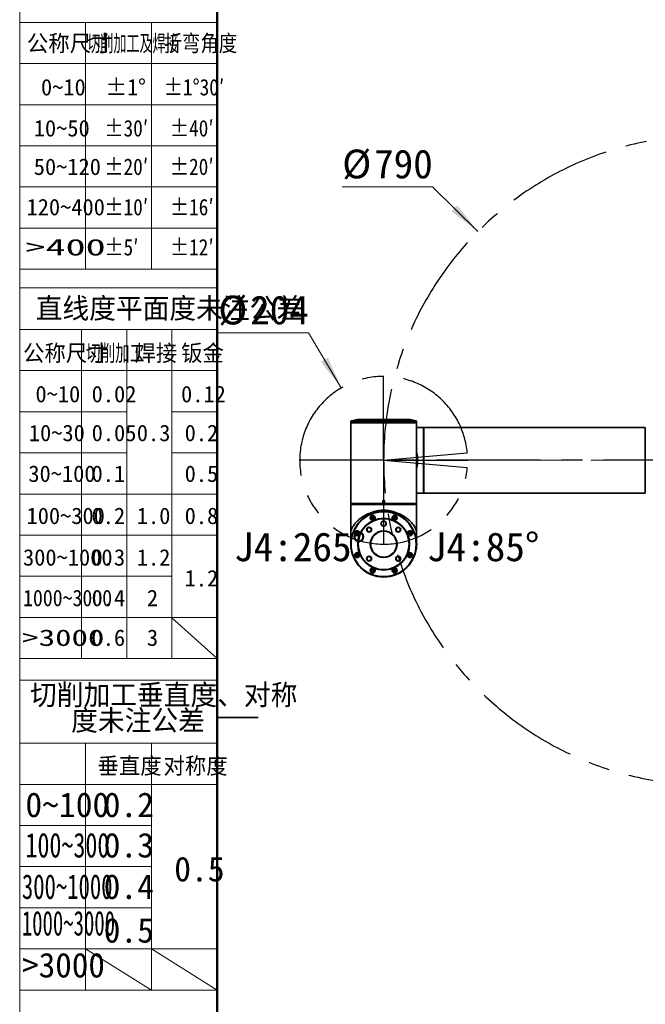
# Model space of a CAD drawing. Header units: millimetres. Extents: x 0 to 4200, y 0 to 2974.
# Tile 2 of 40: x 0 to 760, y 1146 to 2343. Entities that reach past the tile are written whole.
import ezdxf

# ---------------------------------------------------------------- set-up
doc = ezdxf.new("R2010")
doc.units = ezdxf.units.MM
doc.header["$LTSCALE"] = 10
doc.linetypes.add('CENTERX2', pattern=[20.32, 12.7, -2.54, 2.54, -2.54])
doc.layers.get('0').update_dxf_attribs({"lineweight": 18})
doc.layers.add('中心线层', color=6, linetype='CENTERX2', lineweight=25)
doc.layers.add('标注层', color=150, linetype='Continuous', lineweight=18)
doc.styles.add('SLDTEXTSTYLE1', font='txt')
doc.styles.add('SLDTEXTSTYLE10', font='txt', dxfattribs={"width": 0.610825})
doc.styles.add('SLDTEXTSTYLE11', font='txt', dxfattribs={"width": 1.790313})
doc.styles.add('SLDTEXTSTYLE12', font='txt', dxfattribs={"width": 0.681959})
doc.styles.add('SLDTEXTSTYLE13', font='txt', dxfattribs={"width": 0.884144})
doc.styles.add('SLDTEXTSTYLE14', font='txt', dxfattribs={"width": 0.713832})
doc.styles.add('SLDTEXTSTYLE15', font='txt', dxfattribs={"width": 0.67478})
doc.styles.add('SLDTEXTSTYLE16', font='txt', dxfattribs={"width": 0.616682})
doc.styles.add('SLDTEXTSTYLE17', font='txt', dxfattribs={"width": 0.985122})
doc.styles.add('SLDTEXTSTYLE3', font='txt')
doc.styles.add('SLDTEXTSTYLE4', font='txt')
doc.styles.add('SLDTEXTSTYLE6', font='txt', dxfattribs={"width": 0.968558})
doc.styles.add('SLDTEXTSTYLE8', font='txt', dxfattribs={"width": 1.466704})
doc.styles.add('SLDTEXTSTYLE9', font='txt', dxfattribs={"width": 0.858748})
doc.dimstyles.new('SLDDIMSTYLE0', dxfattribs={"dimtxt": 35, "dimasz": 40, "dimexe": 0, "dimexo": 0.0625, "dimgap": 8.75, "dimtad": 0, "dimtih": 1, "dimtoh": 1, "dimrnd": 1e-09, "dimzin": 12, "dimdsep": 46, "dimtxsty": 'SLDTEXTSTYLE1', "dimcen": 0, "dimdle": 80, "dimadec": 0, "dimazin": 3, "dimtfac": 1, "dimtdec": 3, "dimtofl": 0, "dimtmove": 0, "dimatfit": 3, "dimfxl": 1, "dimfrac": 2, "dimtolj": 1, "dimarcsym": 0})

# ---------------------------------------------------------------- blocks, each defined once
blk = doc.blocks.new('SW_NOTE_18')
at = {"layer": '标注层', "color": 0, "char_height": 25, "attachment_point": 2, "style": 'SLDTEXTSTYLE3'}
for s, insert, width in [('切削加工垂直度、对称', (171.9, 32.2), 491.62), ('度未注公差', (140.6, 1.1), 241.551)]:
    blk.add_mtext(s, dxfattribs=dict(at, insert=insert, width=width))
blk = doc.blocks.new('*X26')
at = {"layer": '标注层'}
blk.add_hatch(color=256, dxfattribs=at).paths.add_polyline_path([(390.6, 1895.5), (374.6, 1932.5), (366, 1927.4)], flags=0)
for p, q in [((351.1, 1962.7), (241.3, 1962.7)), ((390.6, 1895.5), (351.1, 1962.7))]:
    blk.add_line(p, q, dxfattribs=at)
at = {"layer": '标注层', "char_height": 35, "attachment_point": 1, "style": 'SLDTEXTSTYLE1'}
for s, insert, width in [('%%C', (241.3, 2007.8), 46.927), ('204', (280, 2007.8), 141.564)]:
    blk.add_mtext(s, dxfattribs=dict(at, insert=insert, width=width))
blk = doc.blocks.new('*X27')
at = {"layer": '标注层'}
blk.add_hatch(color=256, dxfattribs=at).paths.add_polyline_path([(556.8, 2085.6), (531.9, 2117.4), (524.9, 2110.3)], flags=0)
for p, q in [((501.7, 2140.2), (391.9, 2140.2)), ((556.8, 2085.6), (501.7, 2140.2))]:
    blk.add_line(p, q, dxfattribs=at)
at = {"layer": '标注层', "char_height": 35, "attachment_point": 1, "style": 'SLDTEXTSTYLE1'}
for s, insert, width in [('%%C', (391.9, 2185.4), 46.927), ('790', (430.6, 2185.4), 138.827)]:
    blk.add_mtext(s, dxfattribs=dict(at, insert=insert, width=width))
blk = doc.blocks.new('SW_CENTERMARKSYMBOL_0')
at = {"layer": '中心线层', "color": 0}
for p, q in [((0, 1), (0, 102.5)), ((-1, 0), (-102.5, 0)), ((0, 0), (-0.5, 0)), ((0, 0), (0, 0.5)), ((0, 0), (0, -0.5)), ((0, 0), (0.5, 0)), ((1, 0), (102.5, 0)), ((0, -1), (0, -102.5))]:
    blk.add_line(p, q, dxfattribs=at)
blk = doc.blocks.new('SW_CENTERMARKSYMBOL_2')
at = {"layer": '中心线层', "color": 0}
blk.add_line((-1, 0), (-395.5, 0), dxfattribs=at)

msp = doc.modelspace()

# ---------------------------------------------------------------- linework, layer by layer
at = {"color": 7, "linetype": 'Continuous', "lineweight": 18}
msp.add_line((-0.005, 2973.966), (-0.005, 3.966), dxfattribs=at)
at = {"color": 1, "linetype": 'Continuous', "lineweight": 18}
for p, q in [((-0.005, 2909.894), (-0.005, 3.966)), ((79.93, 2339.946), (-0.005, 2339.946)), ((79.93, 2339.946), (79.93, 2039.946)), ((79.93, 2339.946), (159.93, 2339.946)), ((159.93, 2339.946), (159.93, 2039.946)), ((159.93, 2339.946), (239.959, 2339.946)), ((-0.005, 2289.946), (239.959, 2289.946)), ((-0.005, 2239.946), (239.959, 2239.946)), ((-0.005, 2189.946), (239.959, 2189.946)), ((-0.005, 2139.946), (239.959, 2139.946)), ((-0.005, 2089.946), (239.959, 2089.946)), ((-0.005, 2039.946), (239.959, 2039.946)), ((-0.005, 2017.402), (239.959, 2017.402)), ((74.959, 1966.533), (-0.005, 1966.533)), ((74.959, 1966.533), (74.959, 1566.533)), ((129.959, 1966.533), (74.959, 1966.533)), ((129.959, 1966.533), (129.959, 1566.533)), ((184.959, 1966.533), (129.959, 1966.533)), ((184.959, 1966.533), (184.959, 1566.533)), ((184.959, 1966.533), (239.959, 1966.533)), ((-0.005, 1916.533), (239.959, 1916.533)), ((-0.005, 1866.533), (129.959, 1866.533)), ((184.959, 1866.533), (239.959, 1866.533)), ((-0.005, 1816.533), (129.959, 1816.533)), ((184.959, 1816.533), (239.937, 1816.533)), ((-0.005, 1766.533), (239.959, 1766.533)), ((-0.005, 1716.533), (239.959, 1716.533)), ((-0.048, 1666.533), (184.959, 1666.533)), ((-0.005, 1616.533), (239.959, 1616.533)), ((184.959, 1615.923), (239.959, 1566.533)), ((-0.005, 1566.533), (239.959, 1566.533)), ((-0.005, 1540.076), (239.959, 1540.076)), ((-0.005, 1463.426), (79.983, 1463.426)), ((79.983, 1463.426), (79.983, 1163.344)), ((159.971, 1463.426), (79.983, 1463.426)), ((159.971, 1463.426), (159.971, 1163.344)), ((159.971, 1463.426), (239.959, 1463.426)), ((-0.005, 1413.426), (239.959, 1413.426)), ((-0.066, 1363.41), (159.971, 1363.41)), ((-0.066, 1313.393), (159.971, 1313.393)), ((-0.066, 1263.377), (159.971, 1263.377)), ((-0.005, 1213.36), (239.959, 1213.36)), ((79.983, 1213.36), (159.971, 1163.344)), ((159.971, 1213.268), (239.959, 1163.344)), ((-0.005, 1163.344), (239.959, 1163.344)), ((239.959, 1163.344), (239.692, 1164.222))]:
    msp.add_line(p, q, dxfattribs=at)
at = {"color": 7, "linetype": 'Continuous', "lineweight": 50}
msp.add_line((239.959, 59.894), (239.959, 2909.894), dxfattribs=at)
at = {"color": 7, "linetype": 'Continuous', "lineweight": 35}
for p, q in [((410.138, 1857.006), (403.083, 1855.418)), ((474.247, 1857.03), (410.358, 1857.03)), ((481.522, 1855.418), (474.466, 1857.006)), ((402.302, 1854.442), (402.302, 1853.542)), ((482.302, 1853.542), (402.302, 1853.542)), ((402.802, 1853.54), (402.302, 1853.04)), ((402.302, 1853.04), (402.302, 1807.542)), ((482.302, 1853.04), (402.302, 1853.04)), ((402.802, 1853.542), (402.802, 1853.54)), ((481.802, 1853.54), (402.802, 1853.54)), ((481.802, 1853.54), (481.802, 1853.542)), ((482.302, 1853.04), (481.802, 1853.54)), ((482.302, 1853.542), (482.302, 1854.442)), ((482.302, 1807.542), (482.302, 1853.04)), ((490.6, 1847.542), (482.302, 1847.542)), ((491.1, 1847.042), (490.6, 1847.542)), ((490.6, 1847.542), (490.6, 1767.555)), ((491.302, 1847.042), (491.1, 1847.042)), ((491.1, 1847.042), (491.1, 1768.054)), ((760.102, 1847.542), (491.302, 1847.542)), ((491.302, 1847.542), (491.302, 1767.542)), ((760.102, 1767.542), (760.102, 1847.542)), ((760.292, 1847.542), (760.292, 1767.542)), ((760.302, 1847.543), (760.302, 1807.542)), ((402.305, 1808.555), (402.305, 1806.539)), ((402.302, 1807.542), (402.302, 1755.045)), ((482.302, 1755.045), (482.302, 1807.542)), ((482.302, 1767.542), (487.302, 1767.542)), ((490.6, 1767.555), (487.302, 1767.555)), ((487.302, 1767.542), (487.302, 1767.555)), ((490.787, 1767.742), (490.6, 1767.555)), ((490.787, 1767.742), (491.1, 1768.054)), ((491.1, 1768.054), (491.302, 1768.054)), ((491.302, 1767.542), (760.102, 1767.542)), ((760.282, 1770.042), (760.282, 1771.867)), ((402.302, 1755.045), (402.802, 1754.545)), ((402.302, 1755.045), (441.297, 1755.045)), ((402.802, 1754.34), (402.302, 1753.84)), ((402.302, 1753.84), (402.302, 1706.273)), ((482.29, 1753.84), (402.302, 1753.84)), ((402.802, 1754.545), (402.802, 1754.542)), ((402.802, 1754.545), (441.347, 1754.545)), ((402.802, 1754.542), (441.347, 1754.542)), ((402.802, 1754.343), (402.802, 1754.34)), ((481.791, 1754.343), (402.802, 1754.343)), ((481.791, 1754.34), (402.802, 1754.34)), ((404.802, 1754.542), (404.802, 1754.343)), ((441.297, 1755.045), (441.297, 1758.542)), ((443.307, 1758.542), (441.297, 1758.542)), ((441.297, 1754.858), (441.297, 1755.045)), ((441.347, 1754.545), (441.297, 1754.858)), ((441.347, 1754.542), (441.347, 1754.545)), ((443.258, 1754.542), (441.347, 1754.542)), ((443.307, 1754.858), (443.258, 1754.545)), ((443.258, 1754.545), (481.802, 1754.545)), ((443.258, 1754.545), (443.258, 1754.542)), ((443.258, 1754.542), (481.802, 1754.542)), ((443.307, 1758.542), (443.307, 1755.045)), ((443.307, 1755.045), (482.302, 1755.045)), ((443.307, 1755.045), (443.307, 1754.858)), ((479.802, 1754.343), (479.802, 1754.542)), ((481.791, 1754.34), (481.791, 1754.343)), ((482.102, 1754.027), (481.791, 1754.34)), ((481.802, 1754.545), (482.302, 1755.045)), ((481.802, 1754.542), (481.802, 1754.545)), ((482.29, 1753.84), (482.102, 1754.027)), ((482.29, 1750.342), (482.29, 1753.84)), ((482.302, 1750.342), (482.29, 1750.342)), ((482.302, 1709.151), (482.302, 1750.342)), ((427.975, 1738.659), (427.613, 1737.262)), ((427.613, 1737.262), (428.643, 1736.25)), ((429.365, 1739.045), (427.975, 1738.659)), ((428.643, 1736.25), (430.034, 1736.636)), ((430.395, 1738.033), (429.365, 1739.045)), ((430.034, 1736.636), (430.395, 1738.033)), ((436.552, 1745.506), (435.877, 1745.023)), ((440.585, 1745.506), (436.552, 1745.506)), ((437.305, 1745.906), (437.305, 1745.506)), ((447.3, 1745.906), (437.305, 1745.906)), ((448.052, 1745.506), (444.02, 1745.506)), ((447.3, 1745.506), (447.3, 1745.906)), ((448.728, 1745.023), (448.052, 1745.506)), ((455.588, 1739.091), (454.344, 1738.358)), ((454.344, 1738.358), (454.357, 1736.915)), ((454.357, 1736.915), (455.613, 1736.204)), ((456.844, 1738.38), (455.588, 1739.091)), ((455.613, 1736.204), (456.857, 1736.937)), ((456.857, 1736.937), (456.844, 1738.38)), ((409.465, 1720.084), (408.754, 1718.828)), ((408.754, 1718.828), (409.487, 1717.584)), ((410.908, 1720.097), (409.465, 1720.084)), ((409.487, 1717.584), (410.93, 1717.597)), ((411.641, 1718.853), (410.908, 1720.097)), ((410.93, 1717.597), (411.641, 1718.853)), ((474.021, 1720.232), (473.01, 1719.202)), ((473.01, 1719.202), (473.395, 1717.811)), ((473.395, 1717.811), (474.793, 1717.45)), ((475.419, 1719.87), (474.021, 1720.232)), ((474.793, 1717.45), (475.804, 1718.479)), ((475.804, 1718.479), (475.419, 1719.87)), ((402.309, 1706.266), (402.309, 1706.279)), ((402.313, 1706.476), (402.313, 1706.456)), ((402.328, 1706.956), (402.333, 1707.098)), ((482.265, 1711.292), (481.783, 1711.968)), ((482.265, 1699.792), (482.265, 1711.292)), ((482.296, 1706.281), (482.296, 1706.268)), ((409.812, 1693.635), (408.8, 1692.606)), ((408.8, 1692.606), (409.186, 1691.215)), ((409.186, 1691.215), (410.583, 1690.853)), ((411.209, 1693.274), (409.812, 1693.635)), ((410.583, 1690.853), (411.595, 1691.883)), ((411.595, 1691.883), (411.209, 1693.274)), ((473.674, 1693.488), (472.964, 1692.232)), ((472.964, 1692.232), (473.696, 1690.988)), ((475.118, 1693.501), (473.674, 1693.488)), ((473.696, 1690.988), (475.14, 1691.001)), ((475.85, 1692.257), (475.118, 1693.501)), ((475.14, 1691.001), (475.85, 1692.257)), ((481.783, 1699.117), (482.265, 1699.792)), ((428.991, 1674.881), (427.748, 1674.148)), ((427.748, 1674.148), (427.76, 1672.705)), ((427.76, 1672.705), (429.017, 1671.994)), ((430.248, 1674.17), (428.991, 1674.881)), ((429.017, 1671.994), (430.26, 1672.727)), ((430.26, 1672.727), (430.248, 1674.17)), ((454.571, 1674.449), (454.21, 1673.052)), ((454.21, 1673.052), (455.239, 1672.04)), ((455.962, 1674.835), (454.571, 1674.449)), ((455.239, 1672.04), (456.63, 1672.426)), ((456.991, 1673.823), (455.962, 1674.835)), ((456.63, 1672.426), (456.991, 1673.823)), ((289.959, 1494.894), (239.959, 1494.894))]:
    msp.add_line(p, q, dxfattribs=at)
at = {"color": 8, "linetype": 'Continuous', "lineweight": 35}
for p, q in [((474.466, 1857.006), (410.138, 1857.006)), ((482.302, 1854.442), (402.302, 1854.442)), ((481.522, 1855.418), (403.083, 1855.418)), ((402.313, 1706.489), (402.309, 1706.299))]:
    msp.add_line(p, q, dxfattribs=at)
at = {"color": 1, "linetype": 'CENTERX2', "lineweight": 18}
msp.add_line((-0.005, 1463.426), (239.959, 1463.426), dxfattribs=at)
at = {"color": 7, "linetype": 'Continuous', "lineweight": 35}
for points in [[(415.226, 1855.702), (415.014, 1855.548), (414.921, 1855.47)], [(469.729, 1855.457), (469.632, 1855.539), (469.423, 1855.693)]]:
    msp.add_lwpolyline(points, dxfattribs=at)
for centre, radius in [((442.302, 1705.542), 40), ((442.302, 1705.542), 39.5), ((442.302, 1705.542), 31.5), ((442.302, 1705.542), 31), ((429.004, 1737.647), 3), ((429.004, 1737.647), 2.75), ((455.601, 1737.647), 3), ((455.601, 1737.647), 2.75), ((424.625, 1723.22), 3), ((424.625, 1723.22), 2.5), ((442.302, 1730.542), 3.15), ((442.302, 1730.542), 3), ((459.98, 1723.22), 3), ((459.98, 1723.22), 2.5), ((410.197, 1718.841), 3), ((410.197, 1718.841), 2.75), ((442.302, 1705.542), 16.25), ((442.302, 1705.542), 15.75), ((474.407, 1718.841), 3), ((474.407, 1718.841), 2.75), ((410.197, 1692.244), 3), ((410.197, 1692.244), 2.75), ((424.625, 1687.865), 3), ((424.625, 1687.865), 2.5), ((459.98, 1687.865), 3), ((459.98, 1687.865), 2.5), ((474.407, 1692.244), 3), ((474.407, 1692.244), 2.75), ((429.004, 1673.438), 3), ((455.601, 1673.438), 3), ((429.004, 1673.438), 2.75), ((455.601, 1673.438), 2.75)]:
    msp.add_circle(centre, radius, dxfattribs=at)
for centre, radius, start, end in [((410.358, 1856.03), 1, 90, 102.680383), ((474.247, 1856.03), 1, 77.319617, 90), ((403.302, 1854.442), 1, 102.680383, 180), ((481.302, 1854.442), 1, 360, 77.319617), ((429.004, 1737.647), 1.25, 165.5, 225.5), ((429.004, 1737.647), 1.25, 105.5, 165.5), ((429.004, 1737.647), 1.25, 225.5, 285.5), ((429.004, 1737.647), 1.25, 45.5, 105.5), ((429.004, 1737.647), 1.25, 285.5, 345.5), ((429.004, 1737.647), 1.25, 345.5, 45.5), ((455.601, 1737.647), 1.25, 120.5, 180.5), ((455.601, 1737.647), 1.25, 180.5, 240.5), ((455.601, 1737.647), 1.25, 60.5, 120.5), ((455.601, 1737.647), 1.25, 240.5, 300.5), ((455.601, 1737.647), 1.25, 0.5, 60.5), ((455.601, 1737.647), 1.25, 300.5, 0.5), ((410.197, 1718.841), 1.25, 150.5, 210.5), ((410.197, 1718.841), 1.25, 90.5, 150.5), ((410.197, 1718.841), 1.25, 210.5, 270.5), ((410.197, 1718.841), 1.25, 30.5, 90.5), ((410.197, 1718.841), 1.25, 270.5, 330.5), ((410.197, 1718.841), 1.25, 330.5, 30.5), ((474.407, 1718.841), 1.25, 135.5, 195.5), ((474.407, 1718.841), 1.25, 195.5, 255.5), ((474.407, 1718.841), 1.25, 75.5, 135.5), ((474.407, 1718.841), 1.25, 255.5, 315.5), ((474.407, 1718.841), 1.25, 15.5, 75.5), ((474.407, 1718.841), 1.25, 315.5, 15.5), ((442.465, 1705.542), 40, 360, 5.731968), ((442.465, 1705.542), 40, 354.268032, 0), ((410.197, 1692.244), 1.25, 135.5, 195.5), ((410.197, 1692.244), 1.25, 195.5, 255.5), ((410.197, 1692.244), 1.25, 75.5, 135.5), ((410.197, 1692.244), 1.25, 255.5, 315.5), ((410.197, 1692.244), 1.25, 15.5, 75.5), ((410.197, 1692.244), 1.25, 315.5, 15.5), ((474.407, 1692.244), 1.25, 150.5, 210.5), ((474.407, 1692.244), 1.25, 90.5, 150.5), ((474.407, 1692.244), 1.25, 210.5, 270.5), ((474.407, 1692.244), 1.25, 30.5, 90.5), ((474.407, 1692.244), 1.25, 270.5, 330.5), ((474.407, 1692.244), 1.25, 330.5, 30.5), ((429.004, 1673.438), 1.25, 120.5, 180.5), ((429.004, 1673.438), 1.25, 180.5, 240.5), ((429.004, 1673.438), 1.25, 60.5, 120.5), ((429.004, 1673.438), 1.25, 240.5, 300.5), ((429.004, 1673.438), 1.25, 0.5, 60.5), ((429.004, 1673.438), 1.25, 300.5, 0.5), ((455.601, 1673.438), 1.25, 165.5, 225.5), ((455.601, 1673.438), 1.25, 105.5, 165.5), ((455.601, 1673.438), 1.25, 225.5, 285.5), ((455.601, 1673.438), 1.25, 45.5, 105.5), ((455.601, 1673.438), 1.25, 285.5, 345.5), ((455.601, 1673.438), 1.25, 345.5, 45.5)]:
    msp.add_arc(centre, radius, start, end, dxfattribs=at)
for points, knots in [([(414.773, 1856.158), (414.661, 1856.124), (414.323, 1856.02), (413.879, 1855.84), (413.618, 1855.646), (413.726, 1855.499), (414.189, 1855.422), (414.941, 1855.419), (415.894, 1855.489), (416.948, 1855.624), (418.011, 1855.816), (418.774, 1856.006), (419.362, 1856.192), (419.811, 1856.379), (420.066, 1856.592), (419.954, 1856.761), (419.485, 1856.852), (418.731, 1856.853), (417.783, 1856.77), (416.736, 1856.615), (415.862, 1856.44), (415.3, 1856.304), (414.99, 1856.221), (414.846, 1856.179), (414.773, 1856.158)], [0, 0, 0, 0, 0.31173626, 0.94018242, 1.67272011, 2.3936436, 3.0992788, 3.79279414, 4.48143348, 5.1738344, 5.87710228, 6.62348063, 6.93524851, 7.56362824, 8.2995063, 9.02599281, 9.73435632, 10.42510879, 11.10835787, 11.79767229, 12.50310333, 12.87048917, 13.05911527, 13.24914606, 13.24914606, 13.24914606, 13.24914606]), ([(413.916, 1855.594), (414.012, 1855.661), (414.182, 1855.781), (414.604, 1855.938), (414.903, 1856.035), (415.264, 1856.145), (415.891, 1856.309), (416.855, 1856.508), (417.853, 1856.66), (418.758, 1856.735), (419.428, 1856.72), (419.833, 1856.63), (419.842, 1856.518), (419.846, 1856.464)], [0, 0, 0, 0, 0.69451251, 1.23445416, 1.3920724, 1.55256436, 2.20144149, 2.85060596, 3.55943228, 4.24799442, 4.91812902, 5.58242203, 6.21159468, 6.21159468, 6.21159468, 6.21159468]), ([(465.552, 1856.849), (465.445, 1856.847), (465.124, 1856.842), (464.742, 1856.779), (464.566, 1856.635), (464.736, 1856.43), (465.251, 1856.191), (466.067, 1855.946), (467.093, 1855.724), (468.198, 1855.551), (469.226, 1855.447), (469.927, 1855.418), (470.456, 1855.431), (470.846, 1855.482), (471.019, 1855.607), (470.846, 1855.792), (470.331, 1856.018), (469.518, 1856.265), (468.496, 1856.502), (467.389, 1856.698), (466.519, 1856.802), (465.998, 1856.837), (465.735, 1856.847), (465.613, 1856.848), (465.552, 1856.849)], [0, 0, 0, 0, 0.31189718, 0.94134882, 1.62984701, 2.33324308, 3.05490518, 3.78909185, 4.52495225, 5.25175392, 5.96371778, 6.62380676, 6.93568833, 7.56506241, 8.25698432, 8.95893375, 9.67528801, 10.40513066, 11.14166663, 11.8736736, 12.59038256, 12.91580875, 13.08243067, 13.25020438, 13.25020438, 13.25020438, 13.25020438]), ([(464.818, 1856.493), (464.808, 1856.523), (464.775, 1856.616), (465.077, 1856.7), (465.496, 1856.728), (465.998, 1856.721), (466.619, 1856.677), (467.572, 1856.543), (468.564, 1856.35), (469.497, 1856.115), (470.239, 1855.87), (470.705, 1855.65), (470.733, 1855.545), (470.746, 1855.498)], [0, 0, 0, 0, 0.31312931, 0.99213423, 1.5576876, 1.71338468, 2.34412228, 2.97453205, 3.63728234, 4.31971765, 5.01766451, 5.71981972, 6.28603865, 6.28603865, 6.28603865, 6.28603865]), ([(416.861, 1855.692), (416.676, 1855.692), (416.305, 1855.692), (415.81, 1855.692), (415.44, 1855.692), (415.231, 1855.692), (415.232, 1855.692), (415.233, 1855.692)], [0, 0, 0, 0, 0.35010472, 0.70021542, 1.05030996, 1.4004184, 1.62875652, 1.62875652, 1.62875652, 1.62875652]), ([(482.246, 1810.806), (482.25, 1810.792), (482.267, 1810.743), (482.276, 1811.144), (482.281, 1812.109), (482.28, 1813.377), (482.28, 1814.331), (482.28, 1814.71)], [0, 0, 0, 0, 0.34301631, 1.24629322, 2.18732237, 3.24910361, 3.9488414, 3.9488414, 3.9488414, 3.9488414]), ([(482.302, 1817.271), (482.356, 1817.081), (482.814, 1815.46), (483.375, 1812.198), (483.554, 1809.098), (483.644, 1807.542)], [0, 0, 0, 0, 0.61069206, 5.20880341, 9.84278163, 9.84278163, 9.84278163, 9.84278163]), ([(482.302, 1808.333), (482.303, 1808.319), (482.31, 1808.054), (482.316, 1807.683), (482.305, 1807.328), (482.302, 1807.222)], [0, 0, 0, 0, 0.04318153, 0.79416081, 1.11087498, 1.11087498, 1.11087498, 1.11087498]), ([(483.644, 1807.542), (483.556, 1805.979), (483.381, 1802.85), (482.805, 1799.707), (482.406, 1798.165), (482.387, 1798.091)], [0, 0, 0, 0, 4.6581424, 9.31774154, 9.55210013, 9.55210013, 9.55210013, 9.55210013]), ([(402.313, 1712.544), (402.312, 1712.929), (402.309, 1713.693), (402.307, 1714.853), (402.306, 1716.017), (402.308, 1717.186), (402.315, 1718.107), (402.329, 1718.754), (402.345, 1719.209), (402.372, 1719.661), (402.413, 1720.133), (402.483, 1720.695), (402.597, 1721.346), (402.781, 1722.144), (402.987, 1722.84), (403.186, 1723.421), (403.339, 1723.835), (403.511, 1724.265), (403.698, 1724.703), (403.981, 1725.321), (404.52, 1726.401), (405.416, 1727.922), (406.568, 1729.562), (407.78, 1731.073), (409.001, 1732.432), (410.291, 1733.726), (411.642, 1734.965), (413.071, 1736.159), (414.569, 1737.302), (416.043, 1738.334), (417.628, 1739.359), (419.375, 1740.392), (421.218, 1741.375), (422.996, 1742.233), (425.469, 1743.32), (428.8, 1744.554), (433.134, 1745.76), (437.635, 1746.633), (440.742, 1746.8), (442.302, 1746.884)], [0, 0, 0, 0, 0.92590527, 1.83500876, 2.75906461, 3.67950672, 4.60123485, 5.04862525, 5.52722384, 6.0407247, 6.65633898, 7.37691808, 8.42694251, 9.61041467, 11.07145081, 11.68824215, 12.33112943, 13.00010751, 13.69518408, 14.36495208, 15.87204747, 18.66551364, 21.33671612, 23.3928992, 25.62654099, 27.65814998, 29.48782635, 31.54790646, 33.48883948, 35.20721607, 36.86422561, 38.93072631, 40.90551572, 42.57425639, 44.20568788, 47.98237991, 51.59011025, 55.25309743, 58.94467874, 58.94467874, 58.94467874, 58.94467874]), ([(409.14, 1727.893), (409.328, 1728.182), (409.96, 1729.155), (411.143, 1730.679), (412.624, 1732.425), (414.088, 1733.957), (415.499, 1735.295), (417.192, 1736.756), (419.156, 1738.264), (421.492, 1739.78), (423.074, 1740.724), (423.941, 1741.137), (423.993, 1741.162)], [0, 0, 0, 0, 1.06963354, 3.60231042, 5.94186246, 8.08944852, 10.04712454, 11.81757317, 14.7936035, 17.3923668, 19.96778405, 20.13357165, 20.13357165, 20.13357165, 20.13357165]), ([(428.394, 1735.287), (428.093, 1735.399), (427.791, 1735.512), (427.531, 1735.705), (427.514, 1735.718), (427.263, 1735.912), (427.056, 1736.158), (426.901, 1736.415), (426.891, 1736.432), (426.812, 1736.571), (426.67, 1736.887), (426.536, 1737.494), (426.571, 1737.982), (426.646, 1738.264), (426.65, 1738.282), (426.693, 1738.436), (426.815, 1738.76), (427.148, 1739.281), (427.639, 1739.705), (428.197, 1739.965), (428.827, 1740.123), (429.305, 1740.052), (429.614, 1740.007)], [0, 0, 0, 0, 0.95339244, 0.95577795, 0.9729849, 1.01971082, 1.90797317, 1.90982275, 1.92450378, 1.96545254, 2.39075045, 2.95994602, 3.82082557, 3.82269514, 3.83744074, 3.87846258, 4.30359432, 4.87280702, 5.72136451, 6.20936254, 6.71776112, 7.6456685, 7.6456685, 7.6456685, 7.6456685]), ([(427.09, 1742.537), (427.395, 1742.663), (427.97, 1742.901), (428.57, 1743.152), (428.872, 1743.277), (428.906, 1743.291), (428.914, 1743.295), (428.917, 1743.296), (428.917, 1743.296), (428.918, 1743.296), (428.918, 1743.296)], [0, 0, 0, 0, 0.98940655, 1.86713248, 1.9502028, 1.97137304, 1.97691725, 1.97839937, 1.97892405, 1.97899154, 1.97899154, 1.97899154, 1.97899154]), ([(429.614, 1740.007), (429.9, 1739.9), (430.353, 1739.73), (430.84, 1739.279), (431.22, 1738.747), (431.48, 1737.977), (431.426, 1737.022), (431.141, 1736.431), (430.933, 1736.158), (430.747, 1735.918), (430.382, 1735.597), (429.82, 1735.332), (429.182, 1735.172), (428.703, 1735.242), (428.394, 1735.287)], [0, 0, 0, 0, 0.90697361, 1.43982857, 1.9671283, 2.86701276, 3.82179683, 4.7757255, 4.78392211, 4.85349395, 5.6912944, 6.20732277, 6.71601621, 7.64440208, 7.64440208, 7.64440208, 7.64440208]), ([(455.687, 1743.296), (455.33, 1743.442), (454.62, 1743.732), (453.549, 1744.136), (452.51, 1744.505), (451.459, 1744.852), (450.356, 1745.189), (449.106, 1745.532), (447.921, 1745.815), (446.786, 1746.045), (445.734, 1746.222), (444.601, 1746.365), (443.45, 1746.454), (441.933, 1746.495), (440.034, 1746.395), (437.744, 1746.055), (435.436, 1745.533), (433.2, 1744.883), (431.017, 1744.139), (429.633, 1743.583), (428.918, 1743.296)], [0, 0, 0, 0, 1.16341205, 2.31406103, 3.45114643, 4.48462792, 5.64104681, 6.9185163, 8.37560757, 9.29092584, 10.38557118, 11.56772334, 12.70090886, 13.83193788, 16.09496587, 18.3672742, 20.74402115, 23.18177995, 25.3569681, 27.68235992, 27.68235992, 27.68235992, 27.68235992]), ([(442.302, 1746.884), (443.868, 1746.8), (447.001, 1746.631), (450.772, 1745.894), (453.659, 1745.152), (455.758, 1744.52), (457.84, 1743.799), (459.79, 1743.032), (461.611, 1742.232), (463.397, 1741.37), (465.249, 1740.381), (467.002, 1739.344), (468.59, 1738.315), (470.065, 1737.281), (471.563, 1736.136), (473.444, 1734.56), (475.513, 1732.578), (477.579, 1730.203), (479.289, 1727.812), (480.368, 1725.886), (481.005, 1724.49), (481.396, 1723.508), (481.712, 1722.553), (481.964, 1721.569), (482.116, 1720.755), (482.209, 1719.986), (482.261, 1719.246), (482.288, 1718.332), (482.297, 1717.221), (482.298, 1716.048), (482.298, 1714.479), (482.294, 1713.318), (482.292, 1712.544)], [0, 0, 0, 0, 3.70688771, 7.4148985, 9.18453612, 10.99357905, 12.84408628, 14.73810085, 16.37689836, 18.05347444, 20.03843258, 22.11625553, 23.77552391, 25.49662978, 27.4389185, 29.50110928, 33.18644384, 36.84054317, 40.48948829, 44.15989101, 45.6487019, 46.94973501, 48.74123948, 50.12509469, 51.54172287, 52.4673966, 53.3893529, 54.31363144, 55.23702037, 56.1638096, 57.09050883, 58.9446695, 58.9446695, 58.9446695, 58.9446695]), ([(453.5, 1736.41), (453.374, 1736.688), (453.174, 1737.129), (453.149, 1737.792), (453.256, 1738.437), (453.617, 1739.165), (454.33, 1739.802), (454.95, 1740.018), (455.29, 1740.065), (455.591, 1740.103), (456.076, 1740.071), (456.661, 1739.861), (457.225, 1739.523), (457.514, 1739.135), (457.701, 1738.884)], [0, 0, 0, 0, 0.90696588, 1.43979028, 1.9671027, 2.86697837, 3.82172199, 4.77569704, 4.7838443, 4.85341906, 5.69122998, 6.20725163, 6.71590065, 7.64434044, 7.64434044, 7.64434044, 7.64434044]), ([(457.701, 1738.884), (457.827, 1738.607), (458.027, 1738.166), (458.052, 1737.503), (457.945, 1736.857), (457.584, 1736.13), (456.871, 1735.493), (456.251, 1735.277), (455.911, 1735.23), (455.61, 1735.192), (455.125, 1735.224), (454.54, 1735.433), (453.976, 1735.772), (453.687, 1736.16), (453.5, 1736.41)], [0, 0, 0, 0, 0.9069624, 1.43979222, 1.96710262, 2.86696815, 3.82170811, 4.7756795, 4.78382775, 4.85340225, 5.69120996, 6.20723213, 6.7158792, 7.64431543, 7.64431543, 7.64431543, 7.64431543]), ([(455.687, 1743.296), (455.687, 1743.296), (455.687, 1743.296), (455.688, 1743.296), (455.69, 1743.295), (455.698, 1743.292), (455.731, 1743.278), (455.859, 1743.225), (456.155, 1743.102), (456.73, 1742.862), (457.209, 1742.663), (457.514, 1742.537)], [0, 0, 0, 0, 0.00025553, 0.00070469, 0.00218922, 0.00755037, 0.02801014, 0.10778339, 0.42255984, 0.9897807, 1.97879203, 1.97879203, 1.97879203, 1.97879203]), ([(467.727, 1736.468), (468.512, 1735.801), (469.8, 1734.707), (470.923, 1733.485), (471.361, 1733.008)], [0, 0, 0, 0, 3.05999031, 5.0223116, 5.0223116, 5.0223116, 5.0223116]), ([(402.323, 1718.475), (402.323, 1718.266), (402.323, 1717.343), (402.323, 1715.899), (402.323, 1714.28), (402.323, 1712.578), (402.322, 1710.999), (402.321, 1709.493), (402.32, 1708.314), (402.319, 1707.274), (402.318, 1706.88), (402.318, 1706.681)], [0, 0, 0, 0, 0.43705513, 1.93259427, 3.12103511, 4.09316343, 6.009749, 7.22417683, 8.61123297, 10.17811689, 11.79458453, 11.79458453, 11.79458453, 11.79458453]), ([(402.323, 1718.576), (402.323, 1717.735), (402.323, 1715.799), (402.324, 1713.065), (402.324, 1710.553), (402.324, 1708.652), (402.325, 1707.401), (402.325, 1707.089), (402.325, 1706.956)], [0, 0, 0, 0, 1.70416451, 3.9240296, 6.05214795, 8.11314871, 10.12732327, 11.61975081, 11.61975081, 11.61975081, 11.61975081]), ([(411.435, 1716.741), (411.143, 1716.61), (410.557, 1716.349), (409.892, 1716.401), (409.562, 1716.487), (409.256, 1716.571), (408.963, 1716.719), (408.71, 1716.91), (408.46, 1717.105), (408.241, 1717.348), (408.094, 1717.609), (408.084, 1717.625), (408.006, 1717.765), (407.863, 1718.08), (407.73, 1718.683), (407.777, 1719.331), (407.988, 1719.909), (408.322, 1720.466), (408.71, 1720.754), (408.96, 1720.941)], [0, 0, 0, 0, 0.95044063, 1.90777849, 1.91581046, 1.97780465, 2.86292745, 2.87086414, 2.9326639, 3.81806122, 3.81988485, 3.83460381, 3.87557074, 4.30106657, 4.87057639, 5.71958575, 6.20786297, 6.71652895, 7.64492616, 7.64492616, 7.64492616, 7.64492616]), ([(408.96, 1720.941), (409.238, 1721.067), (409.679, 1721.268), (410.342, 1721.292), (410.987, 1721.185), (411.715, 1720.824), (412.352, 1720.111), (412.568, 1719.491), (412.615, 1719.152), (412.653, 1718.85), (412.621, 1718.365), (412.411, 1717.781), (412.073, 1717.216), (411.685, 1716.927), (411.435, 1716.741)], [0, 0, 0, 0, 0.90695965, 1.43978082, 1.96705245, 2.86693809, 3.82171855, 4.77561769, 4.78380499, 4.85336715, 5.69114846, 6.20718181, 6.7158691, 7.6442604, 7.6442604, 7.6442604, 7.6442604]), ([(476.767, 1718.23), (476.66, 1717.945), (476.49, 1717.491), (476.039, 1717.005), (475.499, 1716.619), (474.728, 1716.364), (474.093, 1716.404), (473.772, 1716.487), (473.466, 1716.571), (473.173, 1716.719), (472.92, 1716.91), (472.669, 1717.105), (472.266, 1717.568), (471.995, 1718.305), (471.947, 1718.947), (472.016, 1719.294), (472.047, 1719.451)], [0, 0, 0, 0, 0.90706197, 1.43996458, 1.96731264, 2.89308752, 3.82221172, 3.8302449, 3.89224841, 4.77750432, 4.7854422, 4.84725126, 5.73278173, 6.58460197, 7.16779785, 7.64677933, 7.64677933, 7.64677933, 7.64677933]), ([(472.047, 1719.451), (472.154, 1719.737), (472.324, 1720.19), (472.776, 1720.676), (473.308, 1721.057), (474.077, 1721.316), (475.032, 1721.262), (475.624, 1720.978), (475.897, 1720.77), (476.137, 1720.583), (476.457, 1720.218), (476.722, 1719.657), (476.882, 1719.018), (476.812, 1718.54), (476.767, 1718.23)], [0, 0, 0, 0, 0.90697417, 1.43982519, 1.9671222, 2.86700127, 3.82178341, 4.77572236, 4.78390395, 4.8534441, 5.69126641, 6.20727059, 6.71596233, 7.64437961, 7.64437961, 7.64437961, 7.64437961]), ([(482.279, 1706.957), (482.279, 1707.09), (482.28, 1707.401), (482.28, 1708.653), (482.281, 1710.553), (482.281, 1713.065), (482.281, 1715.79), (482.282, 1717.715), (482.282, 1718.546)], [0, 0, 0, 0, 1.48873912, 3.50157562, 5.56120454, 7.68790996, 9.90629914, 11.58871539, 11.58871539, 11.58871539, 11.58871539]), ([(482.287, 1706.736), (482.287, 1706.786), (482.286, 1706.994), (482.285, 1708.382), (482.284, 1710.816), (482.283, 1714.154), (482.282, 1716.855), (482.282, 1718.343), (482.282, 1718.458)], [0, 0, 0, 0, 0.80189925, 3.34538907, 5.94758583, 8.64428323, 11.48387608, 11.72209683, 11.72209683, 11.72209683, 11.72209683]), ([(412.557, 1691.634), (412.45, 1691.348), (412.28, 1690.895), (411.829, 1690.409), (411.29, 1690.023), (410.519, 1689.767), (409.883, 1689.807), (409.562, 1689.891), (409.256, 1689.975), (408.963, 1690.122), (408.71, 1690.313), (408.459, 1690.508), (408.056, 1690.971), (407.785, 1691.708), (407.737, 1692.351), (407.806, 1692.698), (407.838, 1692.855)], [0, 0, 0, 0, 0.90706027, 1.43996188, 1.96731111, 2.89308308, 3.82220554, 3.83023775, 3.89224114, 4.77749707, 4.78543493, 4.84724388, 5.73276986, 6.58456758, 7.16777361, 7.64674681, 7.64674681, 7.64674681, 7.64674681]), ([(407.838, 1692.855), (407.945, 1693.14), (408.115, 1693.594), (408.566, 1694.08), (409.098, 1694.461), (409.868, 1694.72), (410.822, 1694.666), (411.414, 1694.381), (411.687, 1694.174), (411.927, 1693.987), (412.247, 1693.622), (412.513, 1693.06), (412.673, 1692.422), (412.603, 1691.943), (412.557, 1691.634)], [0, 0, 0, 0, 0.90697275, 1.43982571, 1.9671219, 2.86699837, 3.8217786, 4.7757193, 4.78389862, 4.85343865, 5.69125685, 6.20729265, 6.7159836, 7.6443994, 7.6443994, 7.6443994, 7.6443994]), ([(475.644, 1690.144), (475.352, 1690.014), (474.766, 1689.752), (474.102, 1689.805), (473.772, 1689.891), (473.466, 1689.975), (473.173, 1690.122), (472.92, 1690.313), (472.669, 1690.508), (472.459, 1690.756), (472.304, 1691.012), (472.294, 1691.029), (472.215, 1691.168), (472.073, 1691.484), (471.94, 1692.087), (471.987, 1692.734), (472.198, 1693.312), (472.531, 1693.869), (472.919, 1694.158), (473.17, 1694.344)], [0, 0, 0, 0, 0.95030941, 1.90757193, 1.91560232, 1.97759163, 2.86264645, 2.87058251, 2.93237741, 3.81770222, 3.81955583, 3.83424661, 3.87521032, 4.30069377, 4.87014952, 5.71909207, 6.20733087, 6.71595681, 7.64423615, 7.64423615, 7.64423615, 7.64423615]), ([(473.17, 1694.344), (473.448, 1694.471), (473.889, 1694.671), (474.551, 1694.696), (475.197, 1694.589), (475.924, 1694.228), (476.562, 1693.515), (476.777, 1692.895), (476.825, 1692.555), (476.862, 1692.253), (476.831, 1691.769), (476.621, 1691.184), (476.283, 1690.619), (475.895, 1690.331), (475.644, 1690.144)], [0, 0, 0, 0, 0.90696068, 1.43984123, 1.96711335, 2.86699543, 3.82177565, 4.77568159, 4.78386519, 4.85342733, 5.69121227, 6.20722546, 6.71591262, 7.6443485, 7.6443485, 7.6443485, 7.6443485]), ([(426.904, 1672.201), (426.778, 1672.478), (426.577, 1672.919), (426.552, 1673.582), (426.66, 1674.228), (427.02, 1674.955), (427.733, 1675.592), (428.353, 1675.809), (428.693, 1675.855), (428.995, 1675.893), (429.479, 1675.861), (430.064, 1675.652), (430.629, 1675.313), (430.918, 1674.925), (431.104, 1674.675)], [0, 0, 0, 0, 0.90696778, 1.4398038, 1.96711733, 2.86698819, 3.8217784, 4.775699, 4.78390602, 4.85348116, 5.69123429, 6.2073146, 6.71596469, 7.64440503, 7.64440503, 7.64440503, 7.64440503]), ([(431.104, 1674.675), (431.231, 1674.397), (431.431, 1673.956), (431.456, 1673.293), (431.348, 1672.648), (430.988, 1671.92), (430.275, 1671.283), (429.655, 1671.067), (429.315, 1671.02), (429.013, 1670.982), (428.529, 1671.014), (427.944, 1671.224), (427.379, 1671.562), (427.09, 1671.95), (426.904, 1672.201)], [0, 0, 0, 0, 0.90696268, 1.4397937, 1.96710529, 2.86697451, 3.82176122, 4.775678, 4.78382576, 4.85340076, 5.69121053, 6.2072323, 6.71593237, 7.64432832, 7.64432832, 7.64432832, 7.64432832]), ([(454.99, 1671.078), (454.687, 1671.188), (454.384, 1671.298), (454.128, 1671.495), (454.11, 1671.509), (453.861, 1671.704), (453.645, 1671.944), (453.497, 1672.206), (453.487, 1672.222), (453.409, 1672.362), (453.266, 1672.677), (453.133, 1673.284), (453.168, 1673.772), (453.242, 1674.054), (453.247, 1674.072), (453.289, 1674.227), (453.412, 1674.551), (453.744, 1675.071), (454.235, 1675.496), (454.794, 1675.755), (455.423, 1675.913), (455.902, 1675.843), (456.211, 1675.798)], [0, 0, 0, 0, 0.9535114, 0.95585072, 0.97311076, 1.0197931, 1.90820443, 1.9100257, 1.92474043, 1.96569107, 2.391016, 2.96030119, 3.82128666, 3.82315826, 3.83792264, 3.87893021, 4.30411692, 4.87339616, 5.72206232, 6.21017476, 6.718637, 7.6466009, 7.6466009, 7.6466009, 7.6466009]), ([(456.211, 1675.798), (456.496, 1675.69), (456.95, 1675.52), (457.436, 1675.069), (457.817, 1674.537), (458.076, 1673.767), (458.022, 1672.813), (457.738, 1672.221), (457.53, 1671.948), (457.343, 1671.708), (456.978, 1671.388), (456.416, 1671.123), (455.778, 1670.962), (455.299, 1671.033), (454.99, 1671.078)], [0, 0, 0, 0, 0.90697338, 1.43983116, 1.9671297, 2.86701294, 3.82180133, 4.77573059, 4.78392571, 4.8534976, 5.69125242, 6.20733631, 6.71603006, 7.6444165, 7.6444165, 7.6444165, 7.6444165])]:
    msp.add_open_spline(points, degree=3, knots=knots, dxfattribs=at)
at = {"color": 8, "linetype": 'Continuous', "lineweight": 35}
for points, knots in [([(482.27, 1800.683), (482.386, 1801.155), (482.576, 1801.923), (482.804, 1803.059), (482.982, 1804.111), (483.125, 1805.244), (483.214, 1806.395), (483.255, 1807.911), (483.153, 1809.81), (482.828, 1812.061), (482.477, 1813.529), (482.302, 1814.259)], [0, 0, 0, 0, 1.46185177, 2.38012478, 3.47829398, 4.66428729, 5.80109241, 6.9357772, 9.20613595, 11.48581993, 13.74418469, 13.74418469, 13.74418469, 13.74418469]), ([(423.993, 1741.162), (424.756, 1741.543), (426.343, 1742.335), (428.038, 1742.968), (428.918, 1743.296)], [0, 0, 0, 0, 2.5822022, 5.37104769, 5.37104769, 5.37104769, 5.37104769]), ([(428.918, 1743.296), (429.644, 1743.538), (431.015, 1743.994), (433.048, 1744.524), (434.366, 1744.772), (435.001, 1744.891)], [0, 0, 0, 0, 2.31902227, 4.37978187, 6.29559711, 6.29559711, 6.29559711, 6.29559711]), ([(448.7, 1745.043), (448.868, 1745.021), (449.823, 1744.892), (451.411, 1744.546), (453.581, 1744.001), (454.947, 1743.544), (455.687, 1743.296)], [0, 0, 0, 0, 0.50109228, 2.84159322, 4.84413648, 7.21329294, 7.21329294, 7.21329294, 7.21329294]), ([(455.687, 1743.296), (456.475, 1743.001), (458.189, 1742.359), (460.673, 1741.173), (463.106, 1739.8), (465.474, 1738.251), (466.942, 1737.089), (467.727, 1736.468)], [0, 0, 0, 0, 2.45110511, 5.32955338, 8.13499946, 10.82520401, 13.91198603, 13.91198603, 13.91198603, 13.91198603]), ([(482.277, 1706.957), (482.28, 1706.854), (482.29, 1706.582), (482.296, 1706.268), (482.297, 1706.208), (482.293, 1706.395), (482.292, 1706.489)], [0, 0, 0, 0, 0.099084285, 0.262235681, 0.589883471, 0.918307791, 0.918307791, 0.918307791, 0.918307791])]:
    msp.add_open_spline(points, degree=3, knots=knots, dxfattribs=at)
at = {"layer": '中心线层', "linetype": 'CENTERX2'}
for q in [(543.914, 1816.432), (543.914, 1798.653)]:
    msp.add_line((442.302, 1807.542), q, dxfattribs=at)
at = {"layer": '中心线层', "linetype": 'CENTERX2', "lineweight": 18}
msp.add_line((1684.766, 1807.542), (391.509, 1807.542), dxfattribs=at)
at = {"layer": '中心线层', "linetype": 'CENTERX2'}
for centre, radius, start, end in [((837.302, 1807.542), 395, 20, 340), ((442.302, 1807.542), 102, 5, 355)]:
    msp.add_arc(centre, radius, start, end, dxfattribs=at)

# ---------------------------------------------------------------- block references
at = {"layer": '中心线层'}
for name, p in [('SW_CENTERMARKSYMBOL_2', (837.302, 1807.542)), ('SW_CENTERMARKSYMBOL_0', (442.302, 1807.542))]:
    msp.add_blockref(name, p, dxfattribs=at)
at = {"layer": '标注层', "color": 1}
msp.add_blockref('SW_NOTE_18', (3.082, 1502.699), dxfattribs=at)

# ---------------------------------------------------------------- texts
for s, insert, char_height, width, attachment_point, style in [('公称尺寸', (8.729, 2324.656), 20, 155.01385, 1, 'SLDTEXTSTYLE3'), ('切削加工及焊接', (82.029, 2324.656), 20, 167.54545, 1, 'SLDTEXTSTYLE10'), ('折弯角度', (174.942, 2324.656), 20, 133.87907, 1, 'SLDTEXTSTYLE9'), ('0~10', (25.803, 2271.224), 20, 74.23823, 1, 'SLDTEXTSTYLE4'), ('%%P1%%D', (104.111, 2271.224), 20, 62.45992, 1, 'SLDTEXTSTYLE6'), ('%%P1%%D30′', (174.942, 2271.224), 20, 124.17355, 1, 'SLDTEXTSTYLE9'), ('10~50', (17.025, 2221.322), 20, 91.68975, 1, 'SLDTEXTSTYLE4'), ('%%P30′', (102.792, 2221.322), 20, 72.50594, 1, 'SLDTEXTSTYLE9'), ('%%P40′', (182.442, 2221.322), 20, 72.50594, 1, 'SLDTEXTSTYLE9'), ('50~120', (17.025, 2174.491), 20, 114.79224, 1, 'SLDTEXTSTYLE4'), ('%%P20′', (102.792, 2174.491), 20, 72.50594, 1, 'SLDTEXTSTYLE9'), ('%%P20′', (182.442, 2174.491), 20, 72.50594, 1, 'SLDTEXTSTYLE9'), ('120~400', (8.248, 2125.439), 20, 131.91136, 1, 'SLDTEXTSTYLE4'), ('%%P10′', (102.792, 2125.439), 20, 72.50594, 1, 'SLDTEXTSTYLE9'), ('%%P16′', (182.456, 2125.439), 20, 72.45836, 1, 'SLDTEXTSTYLE9'), ('>400', (7.005, 2076.613), 20, 154.23472, 1, 'SLDTEXTSTYLE11'), ('%%P5′', (102.792, 2076.613), 20, 55.23582, 1, 'SLDTEXTSTYLE9'), ('%%P12′', (182.456, 2076.613), 20, 72.50594, 1, 'SLDTEXTSTYLE9'), ('直线度平面度未注公差', (181.914, 2004.886), 25, 490.51247, 2, 'SLDTEXTSTYLE3'), ('公称尺寸', (3.97, 1947.979), 20, 155.01385, 1, 'SLDTEXTSTYLE3'), ('切削加工', (80.5, 1947.979), 20, 104.8441, 1, 'SLDTEXTSTYLE12'), ('焊接', (139.447, 1947.979), 20, 74.57064, 1, 'SLDTEXTSTYLE3'), ('钣金', (196.093, 1947.979), 20, 75.45706, 1, 'SLDTEXTSTYLE3'), ('0~10', (19.089, 1898.071), 20, 74.23823, 1, 'SLDTEXTSTYLE4'), ('0.02', (87.387, 1898.071), 20, 73.62881, 1, 'SLDTEXTSTYLE4'), ('0.12', (196.052, 1898.071), 20, 73.62881, 1, 'SLDTEXTSTYLE4'), ('10~30', (11.075, 1850.772), 20, 91.68975, 1, 'SLDTEXTSTYLE4'), ('0.05', (87.387, 1850.772), 20, 73.73961, 1, 'SLDTEXTSTYLE4'), ('0.3', (142.29, 1850.772), 20, 53.73961, 1, 'SLDTEXTSTYLE4'), ('0.2', (200.441, 1850.772), 20, 53.51801, 1, 'SLDTEXTSTYLE4'), ('30~100', (10.482, 1801.231), 20, 114.79224, 1, 'SLDTEXTSTYLE4'), ('0.1', (87.269, 1801.231), 20, 47.59003, 1, 'SLDTEXTSTYLE4'), ('0.5', (200.441, 1801.231), 20, 53.62881, 1, 'SLDTEXTSTYLE4'), ('100~300', (8.248, 1750.026), 20, 131.91136, 1, 'SLDTEXTSTYLE4'), ('0.2', (87.269, 1750.026), 20, 53.51801, 1, 'SLDTEXTSTYLE4'), ('1.0', (142.29, 1750.026), 20, 51.46814, 1, 'SLDTEXTSTYLE4'), ('0.8', (200.441, 1750.026), 20, 54.12742, 1, 'SLDTEXTSTYLE4'), ('300~1000', (3.984, 1699.445), 20, 155.01385, 1, 'SLDTEXTSTYLE4'), ('0.3', (87.269, 1699.445), 20, 53.73961, 1, 'SLDTEXTSTYLE4'), ('1.2', (142.29, 1699.445), 20, 50.85873, 1, 'SLDTEXTSTYLE4'), ('1.2', (200.413, 1674.098), 20, 50.85873, 1, 'SLDTEXTSTYLE4'), ('1000~3000', (3.984, 1650.12), 20, 152.19035, 1, 'SLDTEXTSTYLE13'), ('0.4', (87.269, 1650.12), 20, 55.18006, 1, 'SLDTEXTSTYLE4'), ('2', (154.54, 1650.12), 20, 13.79501, 1, 'SLDTEXTSTYLE4'), ('>3000', (3.082, 1601.784), 20, 155.85256, 1, 'SLDTEXTSTYLE8'), ('0.6', (87.269, 1601.784), 20, 54.01662, 1, 'SLDTEXTSTYLE4'), ('3', (154.54, 1601.784), 20, 13.90582, 1, 'SLDTEXTSTYLE4'), ('垂直度', (94.495, 1446.054), 20, 115.78947, 1, 'SLDTEXTSTYLE3'), ('对称度', (174.679, 1446.054), 20, 115.18006, 1, 'SLDTEXTSTYLE3'), ('0~100', (6.847, 1403.667), 30, 141.52355, 1, 'SLDTEXTSTYLE4'), ('0.2', (101.978, 1403.667), 30, 80.27701, 1, 'SLDTEXTSTYLE4'), ('100~300', (6.951, 1354.525), 30, 141.24383, 1, 'SLDTEXTSTYLE14'), ('0.3', (101.978, 1354.525), 30, 80.60942, 1, 'SLDTEXTSTYLE4'), ('0.5', (187.762, 1325.458), 30, 80.44321, 1, 'SLDTEXTSTYLE4'), ('300~1000', (2.618, 1304.111), 30, 156.90033, 1, 'SLDTEXTSTYLE15'), ('0.4', (101.978, 1304.111), 30, 82.77008, 1, 'SLDTEXTSTYLE4'), ('1000~3000', (2.542, 1259.603), 30, 159.22684, 1, 'SLDTEXTSTYLE16'), ('0.5', (101.978, 1250.992), 30, 80.44321, 1, 'SLDTEXTSTYLE4'), ('>3000', (2.958, 1208.624), 30, 157.01918, 1, 'SLDTEXTSTYLE17')]:
    msp.add_mtext(s, dxfattribs=dict(at, insert=insert, char_height=char_height, width=width, attachment_point=attachment_point, style=style))
at = {"layer": '标注层', "char_height": 35, "attachment_point": 1, "style": 'SLDTEXTSTYLE1'}
for s, insert, width in [('J4:265%%D', (260.486, 1719.854), 333.18436), ('J4:85%%D', (494.923, 1719.854), 283.12849)]:
    msp.add_mtext(s, dxfattribs=dict(at, insert=insert, width=width))

# ---------------------------------------------------------------- dimensions: what is measured, and where the dimension line sits
at = {"layer": '标注层'}
for p1, p2, picture, middle in [((1117.806, 1529.437), (556.799, 2085.648), '*X27', (478.305, 2163.472)), ((494.004, 1719.617), (390.6, 1895.468), '*X26', (337.401, 1985.94))]:
    dim = msp.add_diameter_dim_2p(p1=p1, p2=p2, dimstyle='SLDDIMSTYLE0', override={"dimpost": '%%C<>', "dimsah": 1, "dimtzin": 12}, dxfattribs=at)
    dim.commit()
    dim.dimension.update_dxf_attribs({"geometry": picture, "text_midpoint": middle, "dimtype": 163})

doc.saveas('drawing.dxf')
